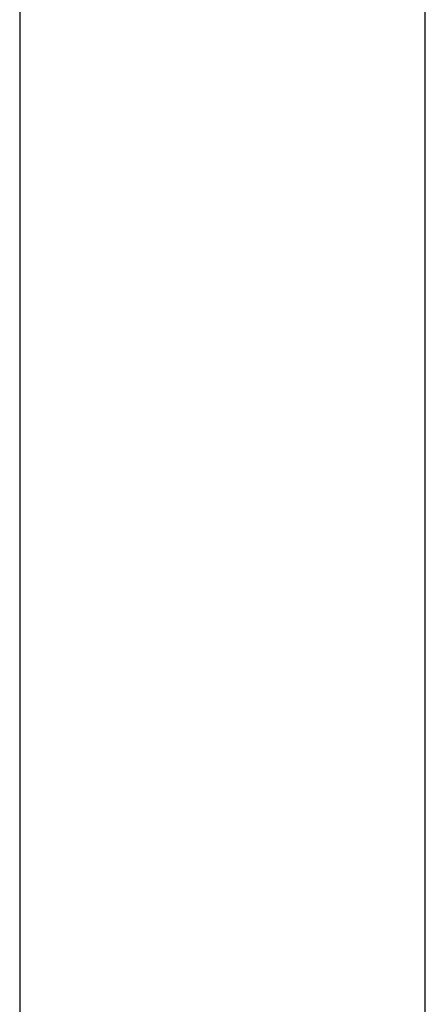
# Model space of a CAD drawing. Header units: metres. Extents: x 391.1 to 430.4, y 12.7 to 28.9.
# Tile 107 of 153: x 407.276 to 407.376, y 26.417 to 26.66. Entities that reach past the tile are written whole.
import ezdxf

# ---------------------------------------------------------------- set-up
doc = ezdxf.new("R2010")
doc.units = ezdxf.units.M
doc.layers.add('A-WALL-____-MCUT', color=7, linetype='Continuous', lineweight=25)
doc.layers.add('A-WALL-____-OTLN', color=7, linetype='Continuous', lineweight=25)

# ---------------------------------------------------------------- blocks, each defined once
blk = doc.blocks.new('Family - Envans PB-155465-01_FON_P0')
at = {"layer": 'A-WALL-____-MCUT', "color": 253, "true_color": 0xaaaaaa}
for p, q in [((2.02746, 0.1), (0, 0.1)), ((0, 0), (2.02746, 0))]:
    blk.add_line(p, q, dxfattribs=at)
at = {"layer": 'A-WALL-____-OTLN', "color": 253, "true_color": 0xaaaaaa}
for p, q in [((2.02746, 0.1), (0, 0.1)), ((0, 0), (2.02746, 0))]:
    blk.add_line(p, q, dxfattribs=at)
at = {"layer": 'A-WALL-____-OTLN', "color": 253, "lineweight": 18, "true_color": 0xaaaaaa}
blk.add_line((0, 0), (2.02746, 0), dxfattribs=at)
blk = doc.blocks.new('LONDR55-XX_ZZ-ARQ-CAA-M3D-Londres55_ifc-1-01_FON_P0')
at = {"layer": 'A-WALL-____-OTLN', "color": 253, "lineweight": 18, "true_color": 0xaaaaaa, "rotation": 270}
blk.add_blockref('Family - Envans PB-155465-01_FON_P0', (407.27645, 28.07825), dxfattribs=at)

msp = doc.modelspace()

# ---------------------------------------------------------------- block references
at = {"lineweight": 5}
msp.add_blockref('LONDR55-XX_ZZ-ARQ-CAA-M3D-Londres55_ifc-1-01_FON_P0', (0, 0), dxfattribs=at)

doc.saveas('drawing.dxf')
